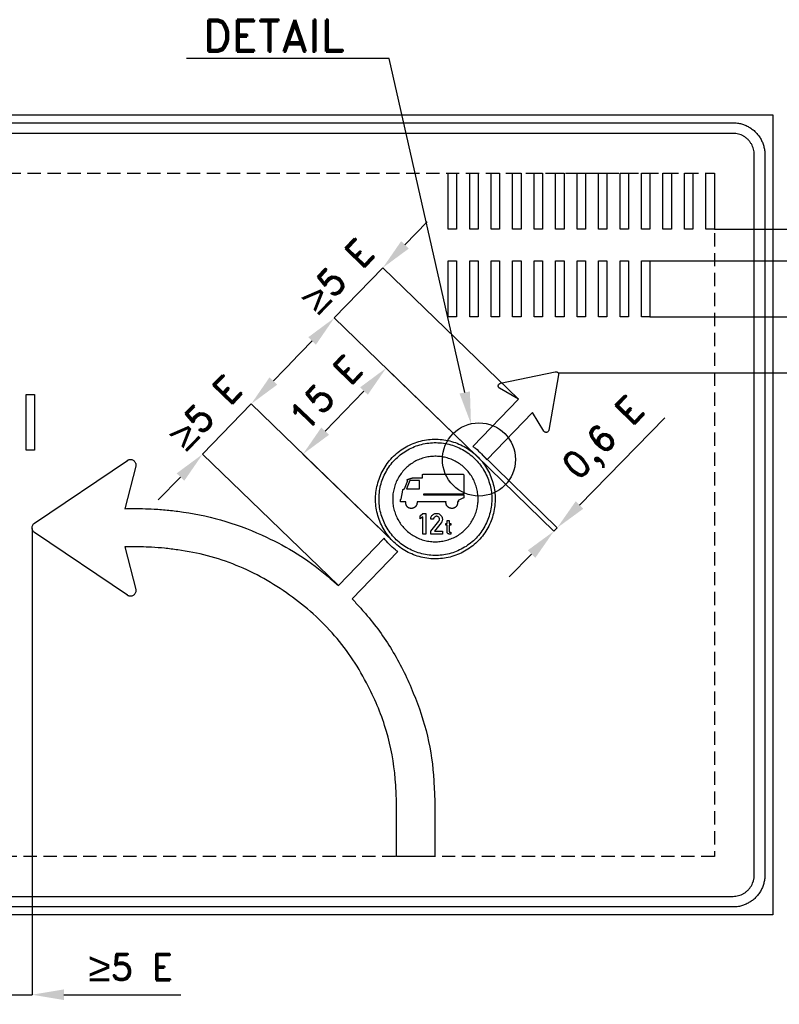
# Model space of a CAD drawing. Header units: millimetres. Extents: x -12962 to 7000, y -489 to 8819.
# Tile 2 of 4: x 1741 to 4600, y 133 to 3836. Entities that reach past the tile are written whole.
import ezdxf

# ---------------------------------------------------------------- set-up
doc = ezdxf.new("R2010")
doc.units = ezdxf.units.MM
doc.header["$LTSCALE"] = 5
doc.linetypes.add('ČÁRKOVANÁX2', pattern=[1.5, 1, -0.5])
doc.layers.add('Kóty', color=2, linetype='Continuous')
doc.layers.add('Značka', color=7, linetype='Continuous')
doc.styles.get("Standard").update_dxf_attribs({"font": 'romand.shx', "height": 100})
doc.dimstyles.get("Standard").update_dxf_attribs({"dimtxt": 100, "dimasz": 120, "dimexe": 0.18, "dimexo": 0.0625, "dimgap": 50, "dimtad": 1, "dimdec": 0, "dimzin": 0, "dimdsep": 46, "dimtxsty": 'Standard', "dimcen": 0.09, "dimadec": 0, "dimazin": 0, "dimtfac": 1, "dimtdec": 0, "dimtofl": 0, "dimtmove": 0, "dimatfit": 3, "dimfxl": 1, "dimtolj": 1, "dimtzin": 0, "dimarcsym": 0})

# ---------------------------------------------------------------- blocks, each defined once
blk = doc.blocks.new('*D2')
at = {"layer": 'Defpoints', "color": 0, "transparency": 16777216}
for p in [(3120.7, 2525.8), (3462.5, 2195), (3149.5, 1871.6)]:
    blk.add_point(p, dxfattribs=at)
at = {"layer": 'Kóty', "color": 0, "lineweight": -2, "transparency": 16777216}
for p, q in [((3462.5, 2195.1), (3120.6, 2525.9)), ((2891.2, 2288.6), (3037.3, 2439.5)), ((3149.5, 1871.6), (2807.6, 2202.5))]:
    blk.add_line(p, q, dxfattribs=at)
at = {"layer": 'Kóty', "color": 0, "transparency": 16777216}
for points in [[(3022.9, 2453.5), (3051.6, 2425.6), (3120.7, 2525.8)], [(2876.8, 2302.5), (2905.5, 2274.7), (2807.7, 2202.4)]]:
    blk.add_solid(points, dxfattribs=at)
at = {"layer": 'Kóty', "color": 0, "transparency": 16777216, "insert": (2892.3, 2433.6), "char_height": 100, "attachment_point": 5, "rotation": 45.9392}
blk.add_mtext('\\A1;15 E', dxfattribs=at)

msp = doc.modelspace()

# ---------------------------------------------------------------- linework, layer by layer
at = {"layer": 'Kóty'}
for p, q in [((3416.5, 2434), (3132.2, 3690.5)), ((3275.1, 3075.6), (3191.6, 2989.3)), ((4356.1, 3048.7), (4876.2, 3048.7)), ((4113.6, 2928.7), (4876.2, 2928.7)), ((3619.2, 2408.8), (3108.1, 2903.2)), ((3462.5, 2195.1), (2925.4, 2714.4)), ((4113.6, 2718.7), (4876.2, 2718.7)), ((2842.1, 2628), (2758.7, 2541.8)), ((2696.3, 2477.3), (2779.7, 2563.5)), ((3462.5, 2195.1), (3120.5, 2525.9)), ((3767.6, 2508.5), (4876.2, 2508.5)), ((3144.8, 1876.3), (2612.7, 2391.1)), ((3848.4, 2010.8), (4169.5, 2339.3)), ((2941.1, 1707.9), (2430, 2202.3)), ((3149.5, 1871.6), (2807.5, 2202.4)), ((3462.5, 2195), (3752, 1912)), ((3475.1, 2207.8), (3764.6, 1924.9)), ((2263.2, 2029.7), (2346.7, 2115.9)), ((1788.1, 1922.4), (1788.1, 168.6)), ((3668, 1826.3), (3584.1, 1740.5)), ((1908.1, 168.7), (2347.6, 168.7))]:
    msp.add_line(p, q, dxfattribs=at)
for points in [[(3132.2, 3690.5), (2369.7, 3690.5)], [(2925.5, 2714.3), (3108.2, 2903.1)], [(2430.1, 2202.1), (2612.8, 2391)], [(3751.9, 1912.1), (3764.5, 1925)], [(1536.9, 168.7), (1788.6, 168.7)]]:
    msp.add_lwpolyline(points, dxfattribs=at)
for points in [[(3177.2, 3003.2), (3206, 2975.4), (3108.2, 2903.1)], [(2827.7, 2641.9), (2856.5, 2614.1), (2925.5, 2714.3)], [(2681.9, 2491.2), (2710.6, 2463.3), (2612.8, 2391)], [(3396.9, 2430.1), (3436.1, 2437.9), (3440, 2316.3)], [(2332.3, 2129.8), (2361, 2102), (2430.1, 2202.1)], [(3834.1, 2024.8), (3862.7, 1996.8), (3764.5, 1925)], [(3653.7, 1840.3), (3682.3, 1812.3), (3751.9, 1912.1)], [(1908.1, 188.7), (1908.1, 148.7), (1788.1, 168.7)]]:
    msp.add_solid(points, dxfattribs=at)
at = {"layer": 'Značka', "color": 5}
for points in [[(576, 468.7), (576, 3478.7), (4576, 3478.7), (4576, 468.7), (576, 468.7)], [(3354.2, 3048.7), (3354.2, 3258.7), (3386.1, 3258.7), (3386.1, 3048.7), (3354.2, 3048.7)], [(3435.1, 3048.7), (3435.1, 3258.7), (3466.9, 3258.7), (3466.9, 3048.7), (3435.1, 3048.7)], [(3515.9, 3048.7), (3515.9, 3258.7), (3547.7, 3258.7), (3547.7, 3048.7), (3515.9, 3048.7)], [(3596.7, 3048.7), (3596.7, 3258.7), (3628.6, 3258.7), (3628.6, 3048.7), (3596.7, 3048.7)], [(3677.6, 3048.7), (3677.6, 3258.7), (3709.4, 3258.7), (3709.4, 3048.7), (3677.6, 3048.7)], [(3758.4, 3048.7), (3758.4, 3258.7), (3790.2, 3258.7), (3790.2, 3048.7), (3758.4, 3048.7)], [(3839.2, 3048.7), (3839.2, 3258.7), (3871, 3258.7), (3871, 3048.7), (3839.2, 3048.7)], [(3920, 3048.7), (3920, 3258.7), (3951.9, 3258.7), (3951.9, 3048.7), (3920, 3048.7)], [(4000.9, 3048.7), (4000.9, 3258.7), (4032.7, 3258.7), (4032.7, 3048.7), (4000.9, 3048.7)], [(4081.7, 3048.7), (4081.7, 3258.7), (4113.5, 3258.7), (4113.5, 3048.7), (4081.7, 3048.7)], [(4162.5, 3048.7), (4162.5, 3258.7), (4194.4, 3258.7), (4194.4, 3048.7), (4162.5, 3048.7)], [(4243.4, 3048.7), (4243.4, 3258.7), (4275.2, 3258.7), (4275.2, 3048.7), (4243.4, 3048.7)], [(4324.2, 3048.7), (4324.2, 3258.7), (4356, 3258.7), (4356, 3048.7), (4324.2, 3048.7)], [(3354.2, 2718.7), (3354.2, 2928.7), (3386.1, 2928.7), (3386.1, 2718.7), (3354.2, 2718.7)], [(3435.1, 2718.7), (3435.1, 2928.7), (3466.9, 2928.7), (3466.9, 2718.7), (3435.1, 2718.7)], [(3515.9, 2718.7), (3515.9, 2928.7), (3547.7, 2928.7), (3547.7, 2718.7), (3515.9, 2718.7)], [(3596.7, 2718.7), (3596.7, 2928.7), (3628.6, 2928.7), (3628.6, 2718.7), (3596.7, 2718.7)], [(3677.6, 2718.7), (3677.6, 2928.7), (3709.4, 2928.7), (3709.4, 2718.7), (3677.6, 2718.7)], [(3758.4, 2718.7), (3758.4, 2928.7), (3790.2, 2928.7), (3790.2, 2718.7), (3758.4, 2718.7)], [(3839.2, 2718.7), (3839.2, 2928.7), (3871, 2928.7), (3871, 2718.7), (3839.2, 2718.7)], [(3920, 2718.7), (3920, 2928.7), (3951.9, 2928.7), (3951.9, 2718.7), (3920, 2718.7)], [(4000.9, 2718.7), (4000.9, 2928.7), (4032.7, 2928.7), (4032.7, 2718.7), (4000.9, 2718.7)], [(4081.7, 2718.7), (4081.7, 2928.7), (4113.5, 2928.7), (4113.5, 2718.7), (4081.7, 2718.7)], [(1766, 2216.7), (1766, 2426.7), (1797.8, 2426.7), (1797.8, 2216.7), (1766, 2216.7)], [(3197, 2071.4), (3246.1, 2071.4), (3246.1, 2102.6), (3209.3, 2102.6), (3197, 2071.4)], [(3259.3, 1901.5), (3259.3, 1966.9), (3248.3, 1958.7), (3248.3, 1970.4), (3259.4, 1978.6), (3270.3, 1978.6), (3270.3, 1901.5), (3259.3, 1901.5)]]:
    msp.add_lwpolyline(points, dxfattribs=at)
for points in [[(726, 3448.7), (4426, 3448.7), (4426.5, 3448.7), (4427, 3448.7, -0.03218), (4442.5, 3447.7, -0.035459), (4457.7, 3444.5, -0.036272), (4472.4, 3439.5, -0.034417), (4486.3, 3432.5, -0.03372), (4499.2, 3423.9, -0.034076), (4510.9, 3413.6, -0.034204), (4521.2, 3402, -0.034215), (4529.8, 3389, -0.03402), (4536.7, 3375.1, -0.033415), (4541.8, 3360.4, -0.034111), (4545, 3345.2, -0.036748), (4546, 3329.7), (4546, 3329.2), (4546, 3328.7), (4546, 618.7), (4546, 618.3), (4546, 617.8, -0.032179), (4544.9, 602.3, -0.035457), (4541.8, 587.1, -0.036267), (4536.8, 572.4, -0.034424), (4529.8, 558.5, -0.033731), (4521.2, 545.5, -0.034079), (4510.9, 533.9, -0.034202), (4499.2, 523.6, -0.034215), (4486.3, 515, -0.034038), (4472.4, 508, -0.033411), (4457.7, 503, -0.034125), (4442.4, 499.8, -0.036744), (4427, 498.7), (4426.5, 498.7), (4426, 498.7), (726, 498.7)], [(726, 538.7), (4426, 538.7), (4426.3, 538.7), (4426.6, 538.7, 0.032178), (4437, 539.5, 0.035444), (4447.1, 541.6, 0.036267), (4456.9, 544.9, 0.034422), (4466.2, 549.6, 0.033731), (4474.8, 555.3, 0.034071), (4482.6, 562.2, 0.034205), (4489.4, 569.9, 0.034223), (4495.2, 578.6, 0.034048), (4499.8, 587.8), (4503.2, 597.6), (4505.3, 607.8, 0.036741), (4506, 618.1), (4506, 618.4), (4506, 618.7), (4506, 3328.7), (4506, 3329.1), (4506, 3329.4, 0.032177), (4505.3, 3339.7, 0.035443), (4503.2, 3349.9, 0.036259), (4499.9, 3359.7, 0.034425), (4495.2, 3368.9, 0.033741), (4489.4, 3377.5, 0.034066), (4482.6, 3385.3, 0.034182), (4474.8, 3392.2, 0.034226), (4466.2, 3397.9, 0.034056), (4456.9, 3402.6, 0.033425), (4447.1, 3405.9, 0.034151), (4437, 3408.1, 0.036743), (4426.6, 3408.7), (4426.3, 3408.7), (4426, 3408.7), (726, 3408.7)], [(3447.3, 2231.1), (3619.2, 2408.8), (3547.8, 2449.7), (3547.4, 2449.9), (3547, 2450.2, -0.051356), (3545.5, 2451.5, -0.051473), (3544.2, 2453.1, -0.064204), (3543.2, 2455.3, -0.064234), (3542.7, 2457.7, -0.064024), (3542.7, 2460.2, -0.064033), (3543.4, 2462.6, -0.063485), (3544.7, 2464.7, -0.062353), (3546.4, 2466.5, -0.051702), (3548, 2467.7, -0.056301), (3549.8, 2468.4), (3550.3, 2468.5), (3550.8, 2468.7), (3757.4, 2512.1), (3757.9, 2512.2), (3758.4, 2512.2, -0.051982), (3760.4, 2512.3, -0.0521), (3762.4, 2511.9, -0.064864), (3764.7, 2510.9, -0.064984), (3766.7, 2509.4, -0.064665), (3768.2, 2507.5, -0.063031), (3769.3, 2505.2), (3769.7, 2503.2), (3769.8, 2501.2), (3769.7, 2500.7), (3769.6, 2500.2), (3733.1, 2292.3), (3733, 2291.8), (3732.9, 2291.3), (3732.2, 2289.5), (3731.1, 2287.8, -0.064077), (3729.4, 2286, -0.064173), (3727.2, 2284.8, -0.064006), (3724.9, 2284, -0.063855), (3722.4, 2283.8, -0.063468), (3720, 2284.2, -0.062252), (3717.7, 2285.2, -0.051598), (3716.1, 2286.4, -0.056339), (3714.7, 2287.9), (3714.5, 2288.3), (3714.2, 2288.7), (3671, 2358.7), (3499.1, 2181)], [(3531, 2033.3), (3531, 2031.8), (3531, 2030.3, -0.032178), (3528.8, 2001, -0.035721), (3522.6, 1972.2, -0.036666), (3512.9, 1944.4, -0.034752), (3499.4, 1918.2, -0.034044), (3482.8, 1893.9, -0.034456), (3463, 1872.1, -0.03457), (3440.7, 1852.9, -0.034428), (3416, 1837, -0.034387), (3389.4, 1824.2, -0.034416), (3361.4, 1815.2, -0.034428), (3332.5, 1809.7, -0.034414), (3303.1, 1808.3, -0.034415), (3273.7, 1810.5, -0.034415), (3244.9, 1816.7, -0.034421), (3217.2, 1826.5, -0.034416), (3191, 1839.9, -0.03442), (3166.7, 1856.5, -0.034415), (3144.9, 1876.3, -0.034411), (3125.7, 1898.6, -0.034411), (3109.7, 1923.3, -0.03441), (3096.9, 1949.9, -0.034416), (3087.9, 1977.9, -0.034423), (3082.5, 2006.8, -0.034423), (3081, 2036.2, -0.034415), (3083.3, 2065.6, -0.034426), (3089.5, 2094.4, -0.034423), (3099.2, 2122.1, -0.034409), (3112.7, 2148.3, -0.034421), (3129.2, 2172.6, -0.034417), (3149, 2194.4, -0.034417), (3171.3, 2213.6, -0.034424), (3196.1, 2229.6, -0.034421), (3222.6, 2242.4, -0.034416), (3250.6, 2251.4, -0.034413), (3279.6, 2256.8, -0.034418), (3309, 2258.3, -0.034419), (3338.3, 2256, -0.034413), (3367.1, 2249.8, -0.034415), (3394.9, 2240.1, -0.034413), (3421.1, 2226.6, -0.034417), (3445.4, 2210.1, -0.0344), (3467.2, 2190.3, -0.034419), (3486.4, 2168, -0.034479), (3502.3, 2143.2, -0.034413), (3515.1, 2116.7, -0.034082), (3524.1, 2088.7, -0.032778), (3529.4, 2061.2, -0.034272), (3531, 2033.3)], [(3447.3, 2231.1, -0.012444), (3456.5, 2224.2, -0.034405), (3480.1, 2202.8, -0.031288), (3499.1, 2181, -0.031288)], [(3164.7, 1835.5), (2992.8, 1657.7, -0.002635), (3021.4, 1626.4, -0.007906), (3049.4, 1594.4, -0.041089), (3147.7, 1456.3, -0.039978), (3222.8, 1303.4, -0.041309), (3275.9, 1141.5, -0.045588), (3300.1, 973.7, -0.009069), (3302.3, 931.2), (3303.4, 888.7), (3303.4, 688.7), (3159.4, 688.7), (3159.4, 888.7), (3157.8, 934.4, 0.009728), (3155.1, 980.1, 0.050622), (3121.7, 1159.4, 0.050599), (3052.8, 1329.2, 0.063167), (2926.6, 1519.2, 0.063088), (2756.7, 1672.1, 0.062749), (2556.5, 1783.8, 0.064239), (2336.5, 1841.7, 0.013514), (2287, 1848, 0.011134), (2237.3, 1851.8, 0.008789), (2197.5, 1853.4, 0.010523), (2157.7, 1853.4, 0.002132), (2147.7, 1853.2, 0.000723), (2137.7, 1852.9), (2178.2, 1693.4), (2178.5, 1692.4), (2178.6, 1691.5, -0.051449), (2178.9, 1687.5, -0.051521), (2178.3, 1683.6, -0.064147), (2176.6, 1678.9, -0.064139), (2173.8, 1674.8, -0.063998), (2170.1, 1671.5, -0.063863), (2165.8, 1669.2, -0.06354), (2161, 1667.9, -0.062375), (2156, 1667.9, -0.051661), (2152.1, 1668.7, -0.056333), (2148.5, 1670.3), (2147.6, 1670.8), (2146.8, 1671.3), (1797.1, 1907.9), (1796.3, 1908.5), (1795.5, 1909.1, -0.052024), (1792.6, 1911.9, -0.052153), (1790.4, 1915.3, -0.06485), (1788.6, 1919.9, -0.065032), (1788, 1924.9, -0.064746), (1788.6, 1929.9, -0.063133), (1790.4, 1934.6, -0.052152), (1792.6, 1938, -0.056951), (1795.5, 1940.8), (1796.3, 1941.4), (1797.1, 1942), (2146.8, 2178.5), (2147.6, 2179.1), (2148.5, 2179.6, -0.051473), (2152.1, 2181.1, -0.051556), (2156, 2181.9, -0.064193), (2161, 2181.9, -0.064143), (2165.8, 2180.7, -0.063997), (2170.1, 2178.4, -0.063909), (2173.8, 2175, -0.063532), (2176.6, 2170.9, -0.062333), (2178.3, 2166.3, -0.05163), (2178.9, 2162.3, -0.056332), (2178.6, 2158.4, -0.011305), (2178.5, 2157.4, -0.003787), (2178.2, 2156.4), (2137.7, 1996.9)], [(3346, 2022.7), (3237, 2022.7), (3237, 2022.6), (3237, 2022.6), (3237, 2022.3), (3237, 2022), (3237, 2021.7), (3237, 2021.4), (3237, 2021.2), (3237.1, 2020.9), (3237.1, 2020.7), (3237.1, 2020.4), (3237.1, 2020.2), (3237.1, 2020), (3237.1, 2019.9), (3237.1, 2019.9), (3237.1, 2019.7), (3237.1, 2019.6), (3237.1, 2019.2), (3237.1, 2018.9), (3237, 2018.1), (3236.9, 2017.3), (3236.8, 2016.3), (3236.6, 2015.2), (3236.4, 2014.2), (3236.1, 2013.2), (3235.9, 2012.3), (3235.6, 2011.5), (3235.2, 2010.6), (3234.7, 2009.6), (3234.3, 2008.7), (3233.7, 2007.8), (3233.3, 2007.1), (3232.8, 2006.4), (3232.3, 2005.7), (3231.7, 2005.1), (3231.2, 2004.6), (3230.8, 2004.1), (3230.1, 2003.5), (3229.5, 2003), (3228.7, 2002.3), (3227.9, 2001.8), (3227.2, 2001.3), (3226.5, 2000.9), (3225.8, 2000.5), (3225.1, 2000.1), (3224.5, 1999.8), (3223.9, 1999.6), (3223.1, 1999.3), (3222.3, 1999), (3221.4, 1998.8), (3220.4, 1998.5), (3219.6, 1998.3), (3218.8, 1998.2), (3218, 1998.1), (3217.2, 1998), (3216.6, 1998, -0.008481), (3215.9, 1997.9, -0.009619), (3215.1, 1997.9, -0.007198), (3214.3, 1998, -0.008734), (3213.4, 1998), (3212.4, 1998.1), (3211.6, 1998.2), (3210.8, 1998.4), (3210, 1998.5), (3209.2, 1998.7), (3208.6, 1998.9), (3208, 1999.1), (3207.3, 1999.4), (3206.5, 1999.7), (3205.6, 2000.2), (3204.8, 2000.6), (3204.1, 2001), (3203.4, 2001.5), (3202.7, 2001.9), (3202.1, 2002.4), (3201.6, 2002.9), (3201.1, 2003.3), (3200.5, 2003.9), (3200, 2004.5), (3199.4, 2005.1), (3198.9, 2005.8), (3198.4, 2006.4), (3198, 2007), (3197.7, 2007.7), (3197.3, 2008.3), (3197, 2008.8), (3196.8, 2009.4), (3196.5, 2010), (3196.2, 2010.7), (3195.9, 2011.8), (3195.5, 2012.9), (3195.3, 2013.8), (3195.1, 2014.7), (3194.9, 2015.7), (3194.8, 2016.6), (3194.7, 2017.4), (3194.7, 2018.1), (3194.7, 2019.1), (3194.7, 2020), (3194.7, 2020.4), (3194.7, 2020.7), (3194.7, 2020.9), (3194.7, 2021.2), (3194.7, 2021.5), (3194.8, 2021.7), (3194.8, 2021.9), (3194.8, 2022.1), (3194.8, 2022.4), (3194.8, 2022.6), (3194.8, 2022.6), (3194.8, 2022.7), (3178.1, 2022.7), (3178.1, 2022.7), (3178.1, 2022.7), (3178.1, 2022.7), (3178, 2022.7), (3178, 2022.7), (3178, 2022.7), (3178, 2022.7), (3177.9, 2022.7), (3177.9, 2022.7), (3177.9, 2022.7), (3177.9, 2022.7), (3177.8, 2022.7), (3177.7, 2022.7), (3177.5, 2022.7), (3177.3, 2022.7), (3177.2, 2022.7), (3177, 2022.7), (3176.9, 2022.7), (3176.8, 2022.7), (3176.6, 2022.7), (3176.5, 2022.8), (3176.3, 2022.8), (3176.2, 2022.8), (3176.1, 2022.8), (3176.1, 2022.9), (3176, 2022.9), (3175.9, 2022.9), (3175.8, 2022.9), (3175.7, 2023), (3175.7, 2023), (3175.6, 2023), (3175.5, 2023.1), (3175.4, 2023.1), (3175.4, 2023.1), (3175.3, 2023.1), (3175.3, 2023.2), (3175.2, 2023.2), (3175.2, 2023.2), (3175.1, 2023.3), (3175.1, 2023.3), (3175.1, 2023.3), (3175, 2023.4), (3175, 2023.4), (3174.9, 2023.4), (3174.9, 2023.5), (3174.8, 2023.5), (3174.8, 2023.6), (3174.8, 2023.6), (3174.7, 2023.6), (3174.7, 2023.7), (3174.7, 2023.7), (3174.7, 2023.7), (3174.6, 2023.8), (3174.6, 2023.9), (3174.6, 2023.9), (3174.5, 2024), (3174.5, 2024), (3174.5, 2024), (3174.5, 2024.1), (3174.5, 2024.1), (3174.4, 2024.2), (3174.4, 2024.2), (3174.4, 2024.3), (3174.4, 2024.3), (3174.4, 2024.4), (3174.3, 2024.4), (3174.3, 2024.5), (3174.3, 2024.5), (3174.3, 2024.6), (3174.3, 2024.6), (3174.3, 2024.7), (3174.3, 2024.7), (3174.3, 2024.8), (3174.3, 2024.8), (3174.3, 2024.9), (3174.3, 2025), (3174.2, 2025), (3174.2, 2025.1), (3174.2, 2025.1), (3174.2, 2025.2), (3174.2, 2025.2), (3174.2, 2025.3), (3174.2, 2025.3), (3174.2, 2025.3), (3174.2, 2025.4), (3174.2, 2025.4), (3174.2, 2025.4), (3174.2, 2025.4), (3174.2, 2025.4), (3174.2, 2025.4), (3174.2, 2025.5), (3174.2, 2025.5), (3174.2, 2025.5), (3174.2, 2025.6), (3174.2, 2025.7), (3174.2, 2025.8), (3174.2, 2026.1), (3174.2, 2026.4), (3174.2, 2026.8), (3174.2, 2027.1), (3174.2, 2027.5), (3174.2, 2027.9), (3174.2, 2028.2), (3174.2, 2028.5), (3174.2, 2028.9), (3174.2, 2029.2), (3174.2, 2029.4), (3174.2, 2029.6), (3174.2, 2029.7), (3174.3, 2029.8), (3174.3, 2030), (3174.3, 2030.1), (3174.3, 2030.2), (3174.3, 2030.3), (3174.3, 2030.4), (3174.4, 2030.6), (3174.4, 2030.6), (3174.4, 2030.7), (3174.4, 2030.8), (3174.5, 2030.9), (3174.5, 2031), (3174.5, 2031), (3174.5, 2031.1), (3174.6, 2031.1), (3174.6, 2031.2), (3174.6, 2031.3), (3174.7, 2031.4), (3174.7, 2031.4), (3174.8, 2031.5), (3174.8, 2031.5), (3174.8, 2031.6), (3174.9, 2031.7), (3174.9, 2031.7), (3174.9, 2031.7), (3175, 2031.8), (3175, 2031.8), (3175.1, 2031.9), (3175.2, 2032), (3175.2, 2032), (3175.3, 2032), (3175.3, 2032.1), (3175.4, 2032.1), (3175.4, 2032.2), (3175.5, 2032.2), (3175.5, 2032.2), (3175.6, 2032.2), (3175.7, 2032.3), (3175.8, 2032.3), (3175.8, 2032.4), (3175.9, 2032.4), (3176, 2032.4), (3176, 2032.4), (3176.1, 2032.4), (3176.1, 2032.5), (3176.2, 2032.5), (3176.3, 2032.5), (3176.3, 2032.5), (3176.4, 2032.5), (3176.4, 2032.5), (3176.5, 2032.5), (3176.5, 2032.6), (3176.6, 2032.6), (3176.6, 2032.6), (3176.7, 2032.6), (3176.7, 2032.6), (3176.8, 2032.6), (3176.8, 2032.6), (3176.9, 2032.6), (3177, 2032.6), (3177.1, 2032.6), (3177.1, 2032.6), (3177.2, 2032.6), (3177.3, 2032.6), (3177.3, 2032.6), (3177.4, 2032.6), (3177.5, 2032.7), (3177.5, 2032.7), (3177.5, 2032.7), (3177.6, 2032.7), (3177.6, 2032.7), (3177.6, 2032.7), (3177.6, 2032.7), (3177.6, 2032.7), (3177.7, 2032.7), (3177.7, 2032.7), (3177.7, 2032.7), (3177.7, 2032.7), (3177.7, 2032.7), (3183.2, 2066.8), (3183.2, 2066.8), (3183.2, 2066.8), (3183.2, 2066.8), (3183.2, 2066.9), (3183.2, 2066.9), (3183.3, 2066.9), (3183.3, 2067), (3183.3, 2067), (3183.3, 2067.1), (3183.3, 2067.1), (3183.3, 2067.2), (3183.3, 2067.2), (3183.3, 2067.3), (3183.4, 2067.3), (3183.4, 2067.4), (3183.4, 2067.4), (3183.4, 2067.4), (3183.4, 2067.4), (3183.4, 2067.5), (3183.4, 2067.6), (3183.5, 2067.6), (3183.5, 2067.8), (3183.6, 2068), (3183.7, 2068.3), (3183.8, 2068.5), (3184, 2068.8), (3184.1, 2069), (3184.3, 2069.2), (3184.4, 2069.4), (3184.6, 2069.5), (3184.8, 2069.7), (3184.8, 2069.8), (3184.8, 2069.8), (3184.8, 2069.8), (3184.8, 2069.8), (3184.8, 2069.8), (3184.8, 2069.8), (3184.8, 2069.8), (3184.9, 2069.8), (3184.9, 2069.8), (3184.9, 2069.8), (3184.9, 2069.8), (3184.9, 2069.8), (3184.9, 2069.8), (3184.9, 2069.8), (3184.9, 2069.9), (3185, 2069.9), (3185.1, 2070), (3185.2, 2070.1), (3185.6, 2070.3), (3185.9, 2070.4), (3186.4, 2070.6), (3186.8, 2070.8), (3187.3, 2070.9), (3187.9, 2071), (3188.3, 2071.1), (3188.7, 2071.1), (3189.1, 2071.1), (3189.5, 2071.2), (3189.5, 2071.2), (3189.6, 2071.2), (3189.6, 2071.2), (3189.6, 2071.2), (3189.6, 2071.2), (3189.7, 2071.2), (3189.7, 2071.2), (3189.7, 2071.2), (3189.8, 2071.2), (3189.8, 2071.2), (3189.9, 2071.2), (3189.9, 2071.2), (3190, 2071.2), (3190, 2071.2), (3190.1, 2071.2), (3190.1, 2071.2), (3190.1, 2071.2), (3190.1, 2071.2), (3202.4, 2102.7), (3202.4, 2102.7), (3202.4, 2102.7), (3202.4, 2102.7), (3202.4, 2102.7), (3202.3, 2102.7), (3202.3, 2102.7), (3202.3, 2102.7), (3202.3, 2102.7), (3202.2, 2102.7), (3202.2, 2102.7), (3202.2, 2102.7), (3202.2, 2102.7), (3202, 2102.7), (3201.8, 2102.7), (3201.7, 2102.8), (3201.6, 2102.8), (3201.4, 2102.8), (3201.3, 2102.8), (3201.2, 2102.8), (3201.1, 2102.9), (3200.9, 2102.9), (3200.8, 2103), (3200.7, 2103), (3200.6, 2103), (3200.5, 2103.1), (3200.4, 2103.1), (3200.3, 2103.2), (3200.2, 2103.2), (3200.1, 2103.3), (3200.1, 2103.3), (3200, 2103.4), (3199.9, 2103.4), (3199.9, 2103.5), (3199.8, 2103.5), (3199.8, 2103.6), (3199.7, 2103.6), (3199.7, 2103.7), (3199.6, 2103.7), (3199.6, 2103.8), (3199.6, 2103.8), (3199.5, 2103.9), (3199.5, 2103.9), (3199.5, 2104), (3199.4, 2104), (3199.4, 2104.1), (3199.4, 2104.1), (3199.4, 2104.2), (3199.4, 2104.3), (3199.3, 2104.3), (3199.3, 2104.3), (3199.3, 2104.4), (3199.3, 2104.5), (3199.3, 2104.5), (3199.3, 2104.6), (3199.3, 2104.7), (3199.3, 2104.7), (3199.3, 2104.8), (3199.3, 2104.9), (3199.3, 2104.9), (3199.4, 2104.9), (3199.4, 2105), (3199.4, 2105.1), (3199.4, 2105.1), (3199.5, 2105.2), (3199.5, 2105.3), (3199.5, 2105.4), (3199.6, 2105.4), (3199.6, 2105.5), (3199.6, 2105.5), (3199.7, 2105.6), (3199.7, 2105.6), (3199.8, 2105.7), (3199.9, 2105.8), (3199.9, 2105.9), (3200, 2105.9), (3200.1, 2106), (3200.2, 2106.1), (3200.2, 2106.1), (3200.3, 2106.2), (3200.4, 2106.2), (3200.4, 2106.3), (3200.5, 2106.3), (3200.7, 2106.4), (3200.9, 2106.5), (3201, 2106.6), (3201.2, 2106.7), (3201.4, 2106.8), (3201.5, 2106.9), (3201.7, 2106.9), (3201.8, 2107), (3201.9, 2107), (3202.1, 2107.1), (3202.2, 2107.1), (3202.2, 2107.1), (3202.3, 2107.2), (3202.3, 2107.2), (3202.4, 2107.2), (3202.4, 2107.2), (3202.5, 2107.2), (3202.5, 2107.2), (3202.5, 2107.3), (3202.6, 2107.3), (3202.6, 2107.3), (3202.7, 2107.3), (3202.7, 2107.3), (3202.7, 2107.3), (3202.8, 2107.3), (3202.8, 2107.3), (3202.8, 2107.4), (3202.9, 2107.4), (3202.9, 2107.4), (3202.9, 2107.4), (3203, 2107.4), (3203.1, 2107.5), (3203.2, 2107.5), (3203.3, 2107.5), (3203.4, 2107.6), (3203.5, 2107.6), (3203.5, 2107.6), (3203.6, 2107.6), (3203.7, 2107.7), (3203.8, 2107.7), (3204.1, 2107.8), (3204.4, 2107.9), (3204.6, 2108), (3204.9, 2108.1), (3205.1, 2108.2), (3205.4, 2108.3), (3205.6, 2108.4), (3205.8, 2108.5), (3206, 2108.5), (3206.3, 2108.6), (3206.8, 2108.8), (3207.3, 2109), (3207.7, 2109.2), (3208.1, 2109.3), (3208.6, 2109.5), (3209, 2109.7), (3209.4, 2109.8), (3209.7, 2109.9), (3210.1, 2110), (3210.6, 2110.2), (3211.2, 2110.4), (3211.8, 2110.6), (3212.3, 2110.8), (3212.8, 2110.9), (3213.4, 2111.1), (3213.9, 2111.2), (3214.3, 2111.4), (3214.7, 2111.5), (3215.2, 2111.6), (3215.8, 2111.7), (3216.3, 2111.9), (3216.9, 2112), (3217.3, 2112.1), (3217.8, 2112.2), (3218.3, 2112.3), (3218.7, 2112.4), (3219.1, 2112.5), (3219.5, 2112.6), (3220, 2112.7), (3220.4, 2112.8), (3221.1, 2112.9), (3221.7, 2113), (3222.2, 2113.1), (3222.8, 2113.1), (3223.3, 2113.2), (3223.8, 2113.3), (3224.3, 2113.3), (3224.7, 2113.4), (3225.1, 2113.4), (3225.6, 2113.4), (3225.7, 2113.5), (3225.8, 2113.5), (3225.8, 2113.5), (3225.8, 2113.5), (3225.8, 2113.5), (3225.8, 2113.5), (3225.9, 2113.5), (3226, 2113.5), (3226.1, 2113.5), (3226.2, 2113.5), (3226.3, 2113.5), (3226.4, 2113.5), (3226.5, 2113.5), (3226.5, 2113.5), (3226.6, 2113.5), (3226.7, 2113.5), (3226.7, 2113.5), (3226.7, 2113.5), (3257.7, 2113.5), (3257.7, 2122.5), (3257.7, 2122.5), (3257.7, 2122.5), (3257.7, 2122.5), (3257.7, 2122.5), (3257.7, 2122.6), (3257.7, 2122.6), (3257.7, 2122.6), (3257.7, 2122.7), (3257.7, 2122.7), (3257.7, 2122.7), (3257.7, 2122.7), (3257.7, 2122.8), (3257.7, 2123), (3257.7, 2123.2), (3257.8, 2123.3), (3257.8, 2123.5), (3257.8, 2123.6), (3257.8, 2123.8), (3257.8, 2123.9), (3257.9, 2124), (3257.9, 2124.2), (3257.9, 2124.4), (3258, 2124.5), (3258, 2124.6), (3258, 2124.6), (3258, 2124.7), (3258.1, 2124.8), (3258.1, 2124.9), (3258.1, 2125), (3258.2, 2125), (3258.2, 2125.1), (3258.3, 2125.2), (3258.3, 2125.3), (3258.4, 2125.3), (3258.4, 2125.4), (3258.4, 2125.4), (3258.5, 2125.5), (3258.5, 2125.6), (3258.6, 2125.6), (3258.6, 2125.6), (3258.6, 2125.7), (3258.7, 2125.7), (3258.7, 2125.8), (3258.8, 2125.8), (3258.9, 2125.9), (3258.9, 2125.9), (3259, 2125.9), (3259, 2126), (3259.1, 2126), (3259.1, 2126), (3259.2, 2126.1), (3259.2, 2126.1), (3259.3, 2126.1), (3259.4, 2126.2), (3259.5, 2126.2), (3259.6, 2126.2), (3259.7, 2126.3), (3259.8, 2126.3), (3259.8, 2126.3), (3259.9, 2126.3), (3260, 2126.4), (3260.1, 2126.4), (3260.2, 2126.4), (3260.2, 2126.4), (3260.3, 2126.4), (3260.4, 2126.4), (3260.5, 2126.4), (3260.5, 2126.4), (3260.6, 2126.4), (3260.6, 2126.5), (3260.7, 2126.5), (3260.8, 2126.5), (3260.9, 2126.5), (3261, 2126.5), (3261.2, 2126.5), (3261.3, 2126.5), (3261.4, 2126.5), (3261.5, 2126.5), (3261.6, 2126.5), (3261.7, 2126.5), (3261.8, 2126.5), (3261.8, 2126.5), (3261.9, 2126.5), (3261.9, 2126.5), (3409.9, 2126.5), (3410, 2126.5), (3410, 2126.5, -0.050426), (3410.6, 2126.4), (3411.1, 2126.2), (3411.5, 2126), (3411.9, 2125.6), (3412.2, 2125.2), (3412.5, 2124.7), (3412.7, 2124.3), (3412.9, 2123.8), (3413, 2123.3), (3413, 2122.7), (3413, 2122.7), (3413, 2122.6), (3413, 2122.6), (3413, 2121.6), (3413, 2120.6), (3413, 2118.6), (3413, 2116.6), (3413, 2111.5), (3413, 2106.5), (3413, 2099.9), (3413, 2093.2), (3413, 2086.5), (3413, 2079.8), (3413, 2074.5), (3413, 2069.1), (3413, 2063.4), (3413, 2057.7), (3413, 2056.7), (3413, 2055.7), (3413, 2055.7), (3413, 2055.7), (3413, 2055.7), (3413, 2055.6), (3413, 2055.5), (3413, 2055.4), (3413, 2055.3), (3413, 2055.1), (3413, 2055), (3413, 2054.8), (3413, 2054.7), (3412.9, 2054.6), (3412.9, 2054.5), (3412.9, 2054.3), (3412.9, 2054.2), (3412.8, 2054.2), (3412.8, 2054.1), (3412.8, 2054), (3412.8, 2053.9), (3412.7, 2053.9), (3412.7, 2053.8), (3412.7, 2053.7), (3412.6, 2053.7), (3412.6, 2053.6), (3412.6, 2053.5), (3412.5, 2053.4), (3412.5, 2053.4), (3412.4, 2053.3), (3412.4, 2053.2), (3412.3, 2053.2), (3412.3, 2053.1), (3412.2, 2053.1), (3412.2, 2053), (3412.1, 2053), (3412.1, 2052.9), (3412, 2052.9), (3411.9, 2052.8), (3411.8, 2052.8), (3411.8, 2052.7), (3411.7, 2052.7), (3411.6, 2052.6), (3411.6, 2052.6), (3411.5, 2052.6), (3411.4, 2052.5), (3411.3, 2052.5), (3411.2, 2052.4), (3411.1, 2052.4), (3411, 2052.4), (3410.9, 2052.3), (3410.8, 2052.3), (3410.7, 2052.3), (3410.6, 2052.3), (3410.5, 2052.3), (3410.4, 2052.2), (3410.2, 2052.2), (3410, 2052.2), (3409.9, 2052.2), (3409.7, 2052.1), (3409.5, 2052.1), (3409.4, 2052.1), (3409.2, 2052.1), (3409.1, 2052.1), (3408.9, 2052.1), (3408.8, 2052.1), (3408.7, 2052.1), (3408.7, 2052.1), (3408.6, 2052.1), (3408.6, 2052.1), (3408.6, 2052.1), (3408.5, 2052.1), (3408.5, 2052.1), (3408.5, 2052.1), (3408.4, 2052.1), (3408.4, 2052.1), (3408.4, 2052.1), (3408.4, 2052.1), (3260.8, 2052.1), (3260.8, 2048.9), (3409.1, 2048.9), (3410.2, 2048.9), (3410.2, 2048.9), (3410.2, 2048.9), (3410.3, 2048.9), (3410.4, 2048.9), (3410.5, 2048.9), (3410.6, 2048.9), (3410.7, 2048.9), (3410.8, 2048.9), (3410.8, 2048.9), (3410.9, 2048.9), (3411, 2048.9), (3411.1, 2049), (3411.2, 2049), (3411.3, 2049), (3411.4, 2049), (3411.5, 2049), (3411.5, 2049), (3411.6, 2049), (3411.7, 2049), (3411.7, 2049.1), (3411.8, 2049.1), (3411.9, 2049.1), (3412, 2049.1), (3412.1, 2049.2), (3412.1, 2049.2), (3412.2, 2049.2), (3412.2, 2049.2), (3412.3, 2049.3), (3412.4, 2049.3), (3412.4, 2049.3), (3412.5, 2049.4), (3412.5, 2049.4), (3412.6, 2049.4), (3412.6, 2049.5), (3412.7, 2049.5), (3412.7, 2049.6), (3412.8, 2049.6), (3412.8, 2049.6), (3412.8, 2049.7), (3412.9, 2049.7), (3412.9, 2049.8), (3412.9, 2049.8), (3412.9, 2049.8), (3413, 2049.8), (3413, 2049.8), (3413, 2049.9), (3413, 2049.9), (3413, 2049.9), (3413, 2049.9), (3413, 2049.9), (3413, 2049.9), (3413, 2049.9), (3413, 2039.9), (3413, 2039.9), (3413, 2039.9), (3413, 2039.8), (3413, 2039.8), (3413, 2039.8), (3413, 2039.8), (3413, 2039.8), (3413, 2039.7), (3413, 2039.7), (3413, 2039.7), (3413, 2039.7), (3413, 2039.7), (3413, 2039.6), (3413, 2039.6), (3413, 2039.5), (3413, 2039.4), (3413, 2039.3), (3413, 2039.2), (3412.9, 2039.1), (3412.9, 2039), (3412.9, 2038.9), (3412.9, 2038.9), (3412.8, 2038.8), (3412.8, 2038.6), (3412.8, 2038.5), (3412.7, 2038.4), (3412.7, 2038.4), (3412.6, 2038.3), (3412.6, 2038.2), (3412.6, 2038.1), (3412.5, 2038.1), (3412.5, 2038), (3412.4, 2037.9), (3412.4, 2037.8), (3412.3, 2037.7), (3412.2, 2037.7), (3412.1, 2037.6), (3412.1, 2037.5), (3412, 2037.4), (3411.9, 2037.4), (3411.9, 2037.3), (3411.8, 2037.3), (3411.7, 2037.2), (3411.7, 2037.1), (3411.6, 2037.1), (3411.5, 2037), (3411.4, 2036.9), (3411.3, 2036.9), (3411.2, 2036.8), (3411.1, 2036.8), (3411.1, 2036.7), (3411, 2036.7), (3410.9, 2036.6), (3410.8, 2036.6), (3410.7, 2036.5), (3410.6, 2036.5), (3410.5, 2036.4), (3410.4, 2036.4), (3410.3, 2036.3), (3410.2, 2036.3), (3410.1, 2036.2), (3410.1, 2036.2), (3410, 2036.2), (3409.9, 2036.1), (3409.9, 2036.1), (3409.9, 2036.1), (3409.9, 2036.1), (3409.8, 2036.1), (3409.8, 2036.1), (3409.8, 2036.1), (3409.8, 2036.1), (3409.8, 2036.1), (3409.8, 2036.1), (3409.8, 2036.1), (3409.7, 2036.1), (3409.7, 2036.1), (3409.7, 2036.1), (3409.7, 2036), (3392.2, 2027.8), (3392.9, 2022.7), (3389.4, 2022.7), (3389.4, 2022.6), (3389.4, 2022.6), (3389.4, 2022.3), (3389.5, 2021.9), (3389.5, 2021.6), (3389.5, 2021.3), (3389.5, 2020.9), (3389.5, 2020.6), (3389.5, 2020.3), (3389.5, 2020), (3389.5, 2019.8), (3389.5, 2019.5), (3389.5, 2019.5), (3389.5, 2019.4), (3389.5, 2019.2), (3389.5, 2019.1), (3389.5, 2018.8), (3389.5, 2018.4), (3389.4, 2017.6), (3389.3, 2016.8), (3389.1, 2015.7), (3388.9, 2014.6), (3388.7, 2013.5), (3388.4, 2012.4), (3388.1, 2011.6), (3387.8, 2010.8), (3387.3, 2009.8), (3386.8, 2008.8), (3386.3, 2007.9), (3385.8, 2007), (3385.3, 2006.3), (3384.8, 2005.6), (3384.3, 2004.9), (3383.7, 2004.3), (3383.2, 2003.8), (3382.7, 2003.3), (3382, 2002.7), (3381.4, 2002.2), (3380.6, 2001.6), (3379.8, 2001.1), (3379.1, 2000.7), (3378.3, 2000.3), (3377.6, 1999.9), (3376.8, 1999.6), (3376.2, 1999.3), (3375.6, 1999.1), (3374.8, 1998.9), (3374.1, 1998.7), (3373.1, 1998.4), (3372.1, 1998.2), (3371.3, 1998.1), (3370.5, 1998), (3369.7, 1998, -0.009701), (3368.9, 1997.9), (3368.2, 1997.9, -0.008397), (3367.6, 1997.9), (3366.8, 1998), (3365.9, 1998), (3365, 1998.2), (3364, 1998.3), (3363.2, 1998.5), (3362.4, 1998.7), (3361.6, 1998.9), (3360.8, 1999.1), (3360.2, 1999.3), (3359.6, 1999.6), (3358.8, 1999.9), (3358, 2000.2), (3357.1, 2000.7), (3356.3, 2001.2), (3355.6, 2001.6), (3354.9, 2002.1), (3354.2, 2002.6), (3353.6, 2003.1), (3353, 2003.5), (3352.6, 2004), (3352, 2004.6), (3351.4, 2005.2), (3350.8, 2005.8), (3350.3, 2006.5), (3349.9, 2007.1), (3349.4, 2007.7), (3349.1, 2008.3), (3348.7, 2008.9), (3348.4, 2009.4), (3348.2, 2009.9), (3347.9, 2010.6), (3347.6, 2011.2), (3347.2, 2012.2), (3346.8, 2013.3), (3346.6, 2014.1), (3346.4, 2015), (3346.2, 2015.9), (3346.1, 2016.8), (3346, 2017.5), (3345.9, 2018.2), (3345.9, 2019.1), (3345.9, 2020), (3345.9, 2020.3), (3345.9, 2020.6), (3345.9, 2020.9), (3345.9, 2021.2), (3345.9, 2021.4), (3345.9, 2021.7), (3346, 2021.9), (3346, 2022.1), (3346, 2022.4), (3346, 2022.6), (3346, 2022.6), (3346, 2022.7)], [(2137.7, 1997, -0.000598), (2148.8, 1997.3, -0.001784), (2159.8, 1997.5, -0.009427), (2203.8, 1997.3, -0.00925), (2247.9, 1995.4, -0.011656), (2302.8, 1991.1, -0.012046), (2357.4, 1984.2, -0.036979), (2517.1, 1948.8, -0.039191), (2669.9, 1889.5, -0.033077), (2785.5, 1827.4, -0.034684), (2891.4, 1750.5, -0.006702), (2916.4, 1729.4), (2941.1, 1707.9), (3113, 1885.5)], [(3288.3, 1901.5), (3288.3, 1911.8), (3318.4, 1949.8), (3318.9, 1950.3), (3319.3, 1950.9, 0.083001), (3320.9, 1954.3, 0.09444), (3321.3, 1958.1, 0.092128), (3320.5, 1961.6, 0.083958), (3318.6, 1964.5, 0.098132), (3315.2, 1967.2, 0.10605), (3311, 1968.3, 0.10615), (3306.8, 1967.8, 0.099932), (3303.1, 1965.6, 0.083743), (3300.8, 1962.9, 0.091741), (3299.5, 1959.7), (3299.4, 1958.5), (3299.3, 1957.3), (3288.3, 1957.3), (3288.3, 1958.3), (3288.4, 1959.4, -0.059477), (3289.3, 1964, -0.058262), (3291.2, 1968.3, -0.072169), (3294.9, 1973.1, -0.072213), (3299.8, 1976.6, -0.061482), (3304.4, 1978.5, -0.05996), (3309.4, 1979.2, -0.083076), (3316.5, 1978.4, -0.087053), (3323, 1975.3, -0.087751), (3328.2, 1970.3, -0.087784), (3331.4, 1963.8, -0.068511), (3332.3, 1958.3, -0.062385), (3331.9, 1952.8, -0.050639), (3330.7, 1948.6, -0.061852), (3328.6, 1944.9), (3328.2, 1944.3), (3327.8, 1943.8), (3302.7, 1912.5), (3332.3, 1912.5), (3332.3, 1901.5), (3288.3, 1901.5)], [(3363.6, 1901.5), (3358.6, 1901.5), (3358.3, 1901.5), (3357.9, 1901.5, -0.063534), (3355.6, 1902.1, -0.071652), (3353.5, 1903.2, -0.0794), (3351.7, 1904.9, -0.071768), (3350.4, 1907.1), (3350, 1908.2), (3349.8, 1909.4), (3349.8, 1909.6), (3349.8, 1909.9), (3349.8, 1934.6), (3345.8, 1934.6), (3345.8, 1941.1), (3349.8, 1941.1), (3349.8, 1952.9), (3357.7, 1952.9), (3357.7, 1941.1), (3363.7, 1941.1), (3363.7, 1934.6), (3357.7, 1934.6), (3357.7, 1911.5), (3357.7, 1911.4), (3357.7, 1911.2), (3357.9, 1910.5), (3358.2, 1909.9), (3358.8, 1909.3, 0.119821), (3359.7, 1908.9), (3359.8, 1908.9), (3360, 1908.9), (3363.6, 1908.9), (3363.6, 1901.5)], [(3164.7, 1835.5, -0.012451), (3155.5, 1842.4, -0.034415), (3132, 1863.7, -0.031283), (3113, 1885.5)]]:
    msp.add_lwpolyline(points, format="xyb", dxfattribs=at)
at = {"layer": 'Značka', "color": 6, "linetype": 'ČÁRKOVANÁX2', "ltscale": 10}
msp.add_lwpolyline([(796, 688.7), (796, 3258.7), (4356, 3258.7), (4356, 688.7), (796, 688.7)], dxfattribs=at)
at = {"layer": 'Značka', "color": 1}
for points in [[(3518.2, 2033.3), (3518.2, 2031.9), (3518.1, 2030.5, -0.032172), (3516, 2002.8, -0.035728), (3510.2, 1975.7, -0.036667), (3501.1, 1949.5, -0.034752), (3488.3, 1924.8, -0.034039), (3472.7, 1901.9, -0.034458), (3454.1, 1881.3, -0.034567), (3433, 1863.2, -0.034429), (3409.7, 1848.2, -0.03439), (3384.7, 1836.2, -0.034417), (3358.2, 1827.7, -0.034428), (3331, 1822.5, -0.034421), (3303.2, 1821.2, -0.034418), (3275.6, 1823.2, -0.034411), (3248.4, 1829.1, -0.034419), (3222.2, 1838.3, -0.034421), (3197.6, 1851, -0.034418), (3174.6, 1866.6, -0.034423), (3154.1, 1885.2, -0.03441), (3136, 1906.3, -0.034425), (3120.9, 1929.6, -0.034414), (3108.9, 1954.6, -0.034413), (3100.4, 1981.1, -0.034425), (3095.3, 2008.3, -0.034421), (3093.9, 2036.1, -0.034418), (3096, 2063.7, -0.034424), (3101.8, 2090.9, -0.03442), (3111, 2117.1, -0.034421), (3123.7, 2141.7, -0.034416), (3139.3, 2164.7, -0.034414), (3158, 2185.2, -0.034419), (3179, 2203.3, -0.03442), (3202.4, 2218.4, -0.034414), (3227.4, 2230.4, -0.034418), (3253.8, 2238.9, -0.034413), (3281.1, 2244, -0.034417), (3308.8, 2245.4, -0.034418), (3336.5, 2243.3, -0.034426), (3363.6, 2237.5, -0.034417), (3389.8, 2228.3, -0.034417), (3414.5, 2215.6, -0.034414), (3437.4, 2200, -0.034399), (3458, 2181.3, -0.034419), (3476.1, 2160.3, -0.034492), (3491.1, 2136.9, -0.034412), (3503.1, 2111.9, -0.034079), (3511.6, 2085.5, -0.032781), (3516.7, 2059.6, -0.034264), (3518.2, 2033.3)], [(3466.7, 2033.3), (3466.7, 2034.3), (3466.7, 2035.4, 0.032153), (3465.1, 2056.3, 0.035722), (3460.7, 2076.9, 0.036665), (3453.8, 2096.8, 0.034746), (3444.1, 2115.5, 0.034034), (3432.3, 2132.8, 0.034441), (3418.2, 2148.4, 0.034552), (3402.2, 2162.1, 0.034422), (3384.5, 2173.5, 0.03438), (3365.6, 2182.6, 0.034424), (3345.6, 2189, 0.034426), (3324.9, 2192.9, 0.03442), (3303.9, 2194, 0.034415), (3282.9, 2192.4, 0.034413), (3262.4, 2188, 0.034418), (3242.6, 2181, 0.034411), (3223.8, 2171.4, 0.034418), (3206.5, 2159.5, 0.034426), (3190.9, 2145.4, 0.034423), (3177.2, 2129.5, 0.034414), (3165.8, 2111.8, 0.034424), (3156.7, 2092.9, 0.034424), (3150.3, 2072.8, 0.034423), (3146.4, 2052.2, 0.034426), (3145.3, 2031.2, 0.034415), (3146.9, 2010.2, 0.034425), (3151.3, 1989.7, 0.034413), (3158.3, 1969.8, 0.034396), (3167.9, 1951.1, 0.034408), (3179.8, 1933.7, 0.034409), (3193.9, 1918.2, 0.034411), (3209.8, 1904.4, 0.034414), (3227.5, 1893.1, 0.034411), (3246.4, 1883.9, 0.034423), (3266.5, 1877.5, 0.034423), (3287.1, 1873.6, 0.034421), (3308.1, 1872.6, 0.03442), (3329.1, 1874.2, 0.034411), (3349.6, 1878.6, 0.034408), (3369.5, 1885.6, 0.034407), (3388.2, 1895.2, 0.034411), (3405.6, 1907, 0.034398), (3421.1, 1921.1, 0.034406), (3434.9, 1937.1, 0.034485), (3446.2, 1954.7, 0.03442), (3455.3, 1973.7, 0.034074), (3461.8, 1993.7, 0.032794), (3465.6, 2013.4, 0.034251), (3466.7, 2033.3)]]:
    msp.add_lwpolyline(points, format="xyb", dxfattribs=at)
at = {"layer": 'Značka', "color": 7}
msp.add_circle((3470, 2182.1), 137.5, dxfattribs=at)

# ---------------------------------------------------------------- texts
at = {"layer": 'Kóty', "attachment_point": 5}
for s, insert, char_height in [('\\A1;DETAIL', (2696.7, 3776.3), 120), ('\\A1;{\\fArial|b0|i0|c238|p34;\\H1.08333x;≥}5 E', (2159.9, 272.9), 100)]:
    msp.add_mtext(s, dxfattribs=dict(at, insert=insert, char_height=char_height))
at = {"layer": 'Kóty', "char_height": 100, "attachment_point": 5}
for s, insert, rotation in [('{\\fArial|b0|i0|c238|p34;\\H1.08333x;≥\\A1;\\Fromand|c238;\\H0.92308x;5 E}', (2937.2, 2873.2), 45.9472), ('{\\fArial|b0|i0|c238|p34;\\H1.08333x;≥\\A1;\\Fromand|c238;\\H0.92308x;5 E}', (2439.9, 2359.5), 45.9472), ('\\A1;0,6 E', (3947.3, 2255), 45.6514)]:
    msp.add_mtext(s, dxfattribs=dict(at, insert=insert, rotation=rotation))

# ---------------------------------------------------------------- dimensions: what is measured, and where the dimension line sits
at = {"layer": 'Kóty'}
dim = msp.add_aligned_dim(p1=(3149.5, 1871.6), p2=(3462.5, 2195), distance=475.6, text='15 E', dimstyle='Standard', dxfattribs=at)
dim.commit()
dim.dimension.update_dxf_attribs({"geometry": '*D2', "text_midpoint": (2892.3, 2433.6)})

doc.saveas('drawing.dxf')
